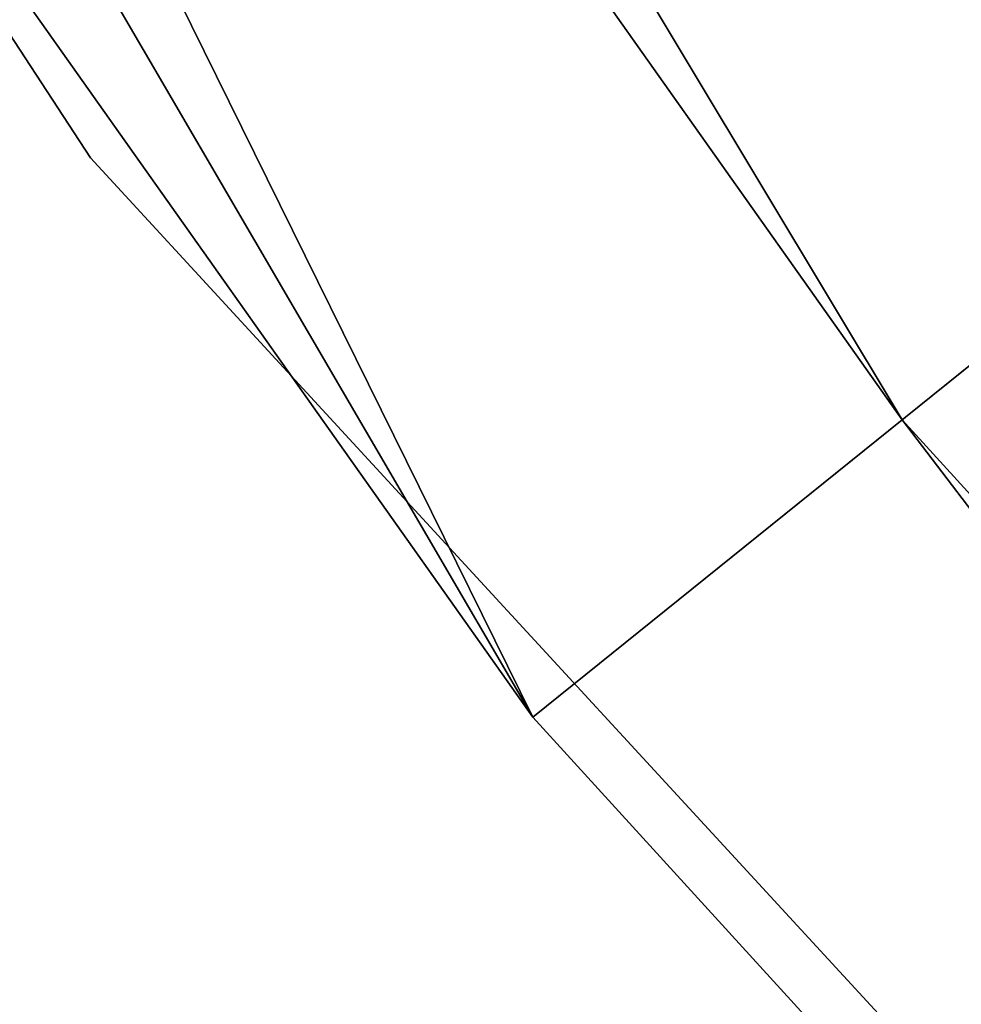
# Model space of a CAD drawing. Header units: millimetres. Extents: x -37.5 to 39.5, y -38.4 to 38.4.
# Tile 161 of 256: x -27.107 to -26.347, y -22.488 to -21.693. Entities that reach past the tile are written whole.
import ezdxf

# ---------------------------------------------------------------- set-up
doc = ezdxf.new("R2010")
doc.units = ezdxf.units.MM
doc.header["$LTSCALE"] = 25.4
doc.layers.get('0').update_dxf_attribs({"true_color": 0xff5454})

# ---------------------------------------------------------------- blocks, each defined once
blk = doc.blocks.new('ECHO-8371-8372.STL')
at = {"color": 0}
mesh = blk.add_polyface(dxfattribs=at)
corners = [(-30.25676, -16.89613, 51.18), (-27.04993, -21.80455, 18.18), (-27.04993, -21.80455, 51.18), (-30.25676, -16.89613, 18.18)]
mesh.append_faces([[corners[k] for k in face] for face in [(0, 1, 2), (1, 0, 3)]], dxfattribs={"vtx0": -1, "color": 0})
at = {"color": 7, "true_color": 0xffffff}
mesh = blk.add_polyface(dxfattribs=at)
corners = [(-28.136, -18.0183, 16.90721), (-26.15614, -21.82395, 16.51702), (-28.63249, -18.32572, 16.51702), (-25.70119, -21.45785, 16.90721)]
mesh.append_faces([[corners[k] for k in face] for face in [(0, 1, 2), (1, 0, 3)]], dxfattribs={"vtx0": -1, "color": 7})
mesh = blk.add_polyface(dxfattribs=at)
corners = [(-25.97302, -21.67659, 17.79732), (-28.61695, -18.3161, 17.47289), (-26.1419, -21.81249, 17.47289), (-28.43265, -18.20198, 17.79732)]
mesh.append_faces([[corners[k] for k in face] for face in [(0, 1, 2), (1, 0, 3)]], dxfattribs={"vtx0": -1, "color": 7})
mesh = blk.add_polyface(dxfattribs=at)
corners = [(-26.39466, -22.01588, 17.25612), (-28.61695, -18.3161, 17.47289), (-28.89278, -18.48689, 17.25612), (-26.1419, -21.81249, 17.47289)]
mesh.append_faces([[corners[k] for k in face] for face in [(0, 1, 2), (1, 0, 3)]], dxfattribs={"vtx0": -1, "color": 7})
mesh = blk.add_polyface(dxfattribs=at)
corners = [(-28.63249, -18.32572, 16.51702), (-26.6928, -22.25579, 16.38), (-29.21815, -18.68834, 16.38), (-26.15614, -21.82395, 16.51702)]
mesh.append_faces([[corners[k] for k in face] for face in [(0, 1, 2), (1, 0, 3)]], dxfattribs={"vtx0": -1, "color": 7})
mesh = blk.add_polyface(dxfattribs=at)
corners = [(-26.6928, -22.25579, 17.18), (-28.89278, -18.48689, 17.25612), (-29.21815, -18.68834, 17.18), (-26.39466, -22.01588, 17.25612)]
mesh.append_faces([[corners[k] for k in face] for face in [(0, 1, 2), (1, 0, 3)]], dxfattribs={"vtx0": -1, "color": 7})
at = {"color": 0}
mesh = blk.add_polyface(dxfattribs=at)
corners = [(-27.04993, -21.80455, 51.18), (-23.07893, -26.1182, 18.18), (-23.07893, -26.1182, 51.18), (-27.04993, -21.80455, 18.18)]
mesh.append_faces([[corners[k] for k in face] for face in [(0, 1, 2), (1, 0, 3)]], dxfattribs={"vtx0": -1, "color": 0})
at = {"color": 7, "true_color": 0xffffff}
mesh = blk.add_polyface(dxfattribs=at)
corners = [(-23.48179, -25.21114, 17.25612), (-26.1419, -21.81249, 17.47289), (-26.39466, -22.01588, 17.25612), (-23.25595, -24.97823, 17.47289)]
mesh.append_faces([[corners[k] for k in face] for face in [(0, 1, 2), (1, 0, 3)]], dxfattribs={"vtx0": -1, "color": 7})
mesh = blk.add_polyface(dxfattribs=at)
corners = [(-26.15614, -21.82395, 16.51702), (-23.74819, -25.48587, 16.38), (-26.6928, -22.25579, 16.38), (-23.26867, -24.99135, 16.51702)]
mesh.append_faces([[corners[k] for k in face] for face in [(0, 1, 2), (1, 0, 3)]], dxfattribs={"vtx0": -1, "color": 7})
mesh = blk.add_polyface(dxfattribs=at)
corners = [(-23.74819, -25.48587, 17.18), (-26.39466, -22.01588, 17.25612), (-26.6928, -22.25579, 17.18), (-23.48179, -25.21114, 17.25612)]
mesh.append_faces([[corners[k] for k in face] for face in [(0, 1, 2), (1, 0, 3)]], dxfattribs={"vtx0": -1, "color": 7})

msp = doc.modelspace()

# ---------------------------------------------------------------- block references
at = {"color": 7, "true_color": 0xffffff}
msp.add_blockref('ECHO-8371-8372.STL', (0, 0), dxfattribs=at)

doc.saveas('drawing.dxf')
